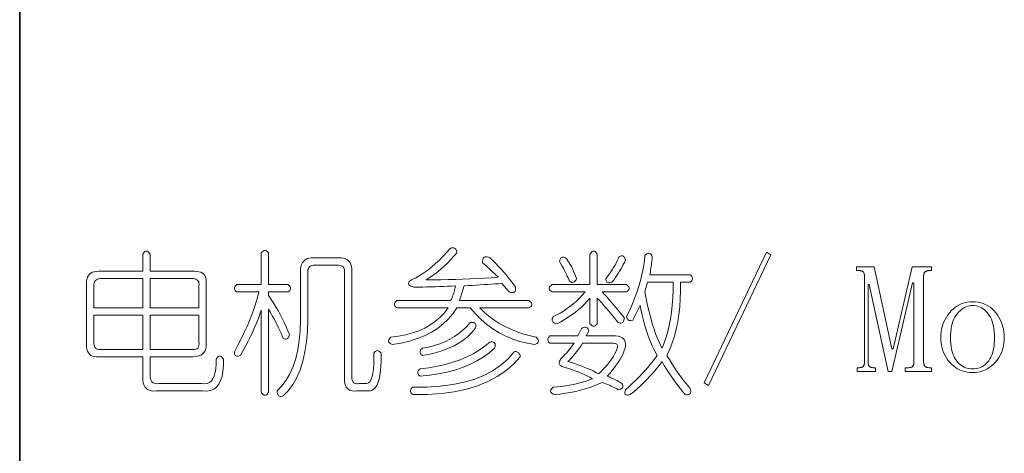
# Model space of a CAD drawing. Extents: x 1 to 297, y 1 to 210.
# Tile 14 of 171: x 1 to 33, y 57 to 71. Entities that reach past the tile are written whole.
import ezdxf

# ---------------------------------------------------------------- set-up
doc = ezdxf.new("R2010")
doc.units = 0

msp = doc.modelspace()

# ---------------------------------------------------------------- linework, layer by layer
at = {"color": 7, "lineweight": 35}
msp.add_line((0.623, 209.532), (0.623, 1.354), dxfattribs=at)
at = {"color": 7, "lineweight": 13}
for points in [[(14.728, 63.514), (14.766, 63.52), (14.8, 63.521), (14.83, 63.517), (14.856, 63.508), (14.878, 63.494), (14.896, 63.476), (14.91, 63.453), (14.92, 63.425), (14.926, 63.392), (14.928, 63.354), (14.825, 63.237), (14.722, 63.127), (14.62, 63.023), (14.519, 62.925), (14.418, 62.834), (14.319, 62.749), (14.22, 62.671), (14.122, 62.599), (14.025, 62.533), (13.928, 62.474), (14.168, 62.475), (14.407, 62.477), (14.645, 62.481), (14.882, 62.487), (15.118, 62.494), (15.354, 62.503), (15.589, 62.513), (15.823, 62.525), (16.056, 62.539), (16.288, 62.554), (16.24, 62.602), (16.191, 62.65), (16.141, 62.698), (16.09, 62.746), (16.038, 62.794), (15.986, 62.842), (15.933, 62.89), (15.879, 62.938), (15.824, 62.986), (15.768, 63.034), (15.771, 63.086), (15.778, 63.13), (15.79, 63.166), (15.807, 63.194), (15.828, 63.214), (15.855, 63.226), (15.886, 63.23), (15.922, 63.226), (15.963, 63.214), (16.008, 63.194), (16.103, 63.105), (16.195, 63.015), (16.285, 62.923), (16.373, 62.829), (16.458, 62.734), (16.541, 62.637), (16.621, 62.539), (16.699, 62.439), (16.775, 62.337), (16.848, 62.234), (16.853, 62.189), (16.853, 62.151), (16.847, 62.119), (16.835, 62.093), (16.818, 62.074), (16.795, 62.061), (16.767, 62.055), (16.733, 62.055), (16.693, 62.061), (16.648, 62.074), (16.408, 62.354), (16.295, 62.346), (16.179, 62.338), (16.061, 62.33), (15.941, 62.322), (15.818, 62.314), (15.693, 62.306), (15.565, 62.298), (15.435, 62.29), (15.303, 62.282), (15.168, 62.274), (15.152, 62.219), (15.136, 62.165), (15.12, 62.113), (15.104, 62.063), (15.088, 62.014), (15.072, 61.967), (15.056, 61.921), (15.04, 61.877), (15.024, 61.835), (15.008, 61.794), (17.288, 61.794), (17.324, 61.77), (17.352, 61.746), (17.372, 61.722), (17.384, 61.698), (17.388, 61.674), (17.384, 61.65), (17.372, 61.626), (17.352, 61.602), (17.324, 61.578), (17.288, 61.554), (15.688, 61.554), (15.829, 61.415), (15.979, 61.285), (16.139, 61.165), (16.309, 61.055), (16.488, 60.954), (16.677, 60.863), (16.875, 60.781), (17.083, 60.709), (17.301, 60.647), (17.528, 60.594), (17.557, 60.563), (17.578, 60.533), (17.592, 60.505), (17.599, 60.479), (17.598, 60.454), (17.591, 60.431), (17.576, 60.409), (17.554, 60.389), (17.525, 60.371), (17.488, 60.354), (17.237, 60.395), (16.994, 60.453), (16.76, 60.529), (16.535, 60.623), (16.318, 60.734), (16.111, 60.863), (15.912, 61.009), (15.722, 61.173), (15.541, 61.355), (15.368, 61.554), (14.928, 61.554), (14.799, 61.362), (14.651, 61.186), (14.485, 61.026), (14.301, 60.882), (14.098, 60.754), (13.877, 60.642), (13.637, 60.546), (13.379, 60.466), (13.103, 60.402), (12.808, 60.354), (12.772, 60.371), (12.743, 60.389), (12.721, 60.409), (12.706, 60.431), (12.698, 60.454), (12.698, 60.479), (12.705, 60.505), (12.719, 60.533), (12.74, 60.563), (12.768, 60.594), (13.017, 60.625), (13.253, 60.671), (13.475, 60.731), (13.683, 60.805), (13.878, 60.894), (14.059, 60.997), (14.227, 61.115), (14.381, 61.247), (14.521, 61.393), (14.648, 61.554), (12.968, 61.554), (12.939, 61.578), (12.917, 61.602), (12.901, 61.626), (12.891, 61.65), (12.888, 61.674), (12.891, 61.698), (12.901, 61.722), (12.917, 61.746), (12.939, 61.77), (12.968, 61.794), (14.728, 61.794), (14.751, 61.842), (14.773, 61.89), (14.793, 61.938), (14.811, 61.986), (14.828, 62.034), (14.843, 62.082), (14.857, 62.13), (14.869, 62.178), (14.879, 62.226), (14.888, 62.274), (14.759, 62.267), (14.629, 62.26), (14.497, 62.254), (14.363, 62.249), (14.228, 62.244), (14.091, 62.241), (13.953, 62.238), (13.813, 62.236), (13.671, 62.235), (13.528, 62.234), (13.47, 62.251), (13.423, 62.269), (13.387, 62.289), (13.362, 62.311), (13.348, 62.334), (13.346, 62.359), (13.355, 62.385), (13.375, 62.413), (13.406, 62.443), (13.448, 62.474), (13.583, 62.542), (13.717, 62.618), (13.849, 62.702), (13.979, 62.794), (14.108, 62.894), (14.235, 63.002), (14.361, 63.118), (14.485, 63.242), (14.607, 63.374)], [(4.888, 63.314), (4.888, 62.754), (6.328, 62.754), (6.411, 62.75), (6.485, 62.738), (6.549, 62.718), (6.603, 62.69), (6.648, 62.654), (6.683, 62.61), (6.709, 62.558), (6.725, 62.498), (6.731, 62.43), (6.728, 62.354), (6.728, 60.354), (6.724, 60.278), (6.711, 60.21), (6.689, 60.15), (6.658, 60.098), (6.618, 60.054), (6.57, 60.018), (6.513, 59.99), (6.447, 59.97), (6.372, 59.958), (6.288, 59.954), (4.888, 59.954), (4.888, 59.354), (4.891, 59.294), (4.899, 59.241), (4.913, 59.195), (4.933, 59.156), (4.958, 59.124), (4.989, 59.1), (5.025, 59.083), (5.067, 59.073), (5.115, 59.07), (5.168, 59.074), (6.568, 59.074), (6.667, 59.068), (6.754, 59.081), (6.83, 59.113), (6.895, 59.164), (6.948, 59.234), (6.991, 59.324), (7.022, 59.433), (7.042, 59.561), (7.051, 59.708), (7.048, 59.874), (7.072, 59.91), (7.096, 59.938), (7.12, 59.958), (7.144, 59.97), (7.168, 59.974), (7.192, 59.97), (7.216, 59.958), (7.24, 59.938), (7.264, 59.91), (7.288, 59.874), (7.289, 59.662), (7.274, 59.474), (7.244, 59.31), (7.199, 59.17), (7.138, 59.054), (7.063, 58.962), (6.972, 58.894), (6.866, 58.85), (6.745, 58.83), (6.608, 58.834), (5.088, 58.834), (5.005, 58.831), (4.93, 58.839), (4.864, 58.857), (4.807, 58.885), (4.758, 58.924), (4.719, 58.973), (4.688, 59.033), (4.666, 59.103), (4.653, 59.183), (4.648, 59.274), (4.648, 59.954), (3.208, 59.954), (3.132, 59.951), (3.064, 59.957), (3.004, 59.973), (2.952, 59.999), (2.908, 60.034), (2.872, 60.079), (2.844, 60.133), (2.824, 60.197), (2.812, 60.271), (2.808, 60.354), (2.808, 62.354), (2.812, 62.43), (2.824, 62.498), (2.844, 62.558), (2.872, 62.61), (2.908, 62.654), (2.952, 62.69), (3.004, 62.718), (3.064, 62.738), (3.132, 62.75), (3.208, 62.754), (4.648, 62.754), (4.648, 63.314), (4.672, 63.35), (4.696, 63.378), (4.72, 63.398), (4.744, 63.41), (4.768, 63.414), (4.792, 63.41), (4.816, 63.398), (4.84, 63.378), (4.864, 63.35)], [(8.768, 63.354), (8.768, 62.314), (9.408, 62.314), (9.437, 62.29), (9.459, 62.266), (9.475, 62.242), (9.485, 62.218), (9.488, 62.194), (9.485, 62.17), (9.475, 62.146), (9.459, 62.122), (9.437, 62.098), (9.408, 62.074), (8.768, 62.074), (8.768, 61.954), (8.854, 61.826), (8.936, 61.698), (9.014, 61.57), (9.088, 61.442), (9.158, 61.314), (9.224, 61.186), (9.286, 61.058), (9.344, 60.93), (9.398, 60.802), (9.448, 60.674), (9.439, 60.637), (9.427, 60.605), (9.413, 60.579), (9.397, 60.559), (9.378, 60.544), (9.357, 60.535), (9.333, 60.531), (9.307, 60.533), (9.279, 60.541), (9.248, 60.554), (9.215, 60.636), (9.178, 60.721), (9.138, 60.809), (9.095, 60.9), (9.048, 60.994), (8.999, 61.092), (8.946, 61.193), (8.89, 61.297), (8.831, 61.404), (8.768, 61.514), (8.768, 58.794), (8.744, 58.758), (8.72, 58.73), (8.696, 58.71), (8.672, 58.698), (8.648, 58.694), (8.624, 58.698), (8.6, 58.71), (8.576, 58.73), (8.552, 58.758), (8.528, 58.794), (8.528, 61.474), (8.485, 61.344), (8.437, 61.21), (8.383, 61.072), (8.323, 60.93), (8.258, 60.784), (8.187, 60.634), (8.111, 60.48), (8.029, 60.322), (7.941, 60.16), (7.848, 59.994), (7.81, 59.981), (7.776, 59.973), (7.746, 59.971), (7.72, 59.975), (7.698, 59.984), (7.68, 59.999), (7.666, 60.019), (7.656, 60.045), (7.65, 60.077), (7.648, 60.114), (7.764, 60.328), (7.872, 60.538), (7.972, 60.744), (8.064, 60.946), (8.148, 61.144), (8.224, 61.338), (8.292, 61.528), (8.352, 61.714), (8.404, 61.896), (8.448, 62.074), (7.728, 62.074), (7.699, 62.098), (7.677, 62.122), (7.661, 62.146), (7.651, 62.17), (7.648, 62.194), (7.651, 62.218), (7.661, 62.242), (7.677, 62.266), (7.699, 62.29), (7.728, 62.314), (8.528, 62.314), (8.528, 63.354), (8.552, 63.383), (8.576, 63.405), (8.6, 63.421), (8.624, 63.431), (8.648, 63.434), (8.672, 63.431), (8.696, 63.421), (8.72, 63.405), (8.744, 63.383)], [(10.248, 63.194), (11.048, 63.194), (11.139, 63.19), (11.219, 63.177), (11.289, 63.155), (11.349, 63.124), (11.398, 63.084), (11.437, 63.036), (11.465, 62.979), (11.483, 62.913), (11.491, 62.838), (11.488, 62.754), (11.488, 59.314), (11.491, 59.261), (11.498, 59.215), (11.51, 59.175), (11.527, 59.141), (11.548, 59.114), (11.575, 59.093), (11.606, 59.079), (11.642, 59.071), (11.683, 59.069), (11.728, 59.074), (11.928, 59.074), (11.989, 59.077), (12.042, 59.101), (12.088, 59.147), (12.127, 59.215), (12.158, 59.304), (12.183, 59.415), (12.2, 59.547), (12.21, 59.701), (12.213, 59.877), (12.208, 60.074), (12.232, 60.103), (12.256, 60.125), (12.28, 60.141), (12.304, 60.151), (12.328, 60.154), (12.352, 60.151), (12.376, 60.141), (12.4, 60.125), (12.424, 60.103), (12.448, 60.074), (12.451, 59.831), (12.443, 59.615), (12.425, 59.425), (12.397, 59.261), (12.358, 59.124), (12.309, 59.013), (12.249, 58.929), (12.179, 58.871), (12.099, 58.839), (12.008, 58.834), (11.648, 58.834), (11.572, 58.831), (11.504, 58.837), (11.444, 58.853), (11.392, 58.879), (11.348, 58.914), (11.312, 58.959), (11.284, 59.013), (11.264, 59.077), (11.252, 59.151), (11.248, 59.234), (11.248, 62.714), (11.253, 62.76), (11.251, 62.801), (11.243, 62.837), (11.229, 62.868), (11.208, 62.894), (11.181, 62.916), (11.147, 62.933), (11.107, 62.945), (11.061, 62.952), (11.008, 62.954), (10.288, 62.954), (10.243, 62.952), (10.202, 62.945), (10.166, 62.933), (10.135, 62.916), (10.108, 62.894), (10.087, 62.868), (10.07, 62.837), (10.058, 62.801), (10.051, 62.76), (10.048, 62.714), (10.048, 61.594), (10.055, 61.183), (10.042, 60.799), (10.01, 60.441), (9.959, 60.109), (9.888, 59.804), (9.799, 59.525), (9.69, 59.273), (9.562, 59.047), (9.415, 58.847), (9.248, 58.674), (9.21, 58.661), (9.176, 58.655), (9.146, 58.655), (9.12, 58.661), (9.098, 58.674), (9.08, 58.693), (9.066, 58.719), (9.056, 58.751), (9.05, 58.789), (9.048, 58.834), (9.207, 58.998), (9.347, 59.186), (9.469, 59.398), (9.573, 59.634), (9.658, 59.894), (9.725, 60.178), (9.773, 60.486), (9.803, 60.818), (9.815, 61.174), (9.808, 61.554), (9.808, 62.754), (9.813, 62.838), (9.826, 62.913), (9.848, 62.979), (9.879, 63.036), (9.918, 63.084), (9.967, 63.124), (10.024, 63.155), (10.09, 63.177), (10.165, 63.19)], [(19.288, 61.034), (19.288, 61.874), (19.198, 61.772), (19.104, 61.674), (19.006, 61.58), (18.904, 61.49), (18.798, 61.404), (18.688, 61.322), (18.574, 61.244), (18.456, 61.17), (18.334, 61.1), (18.208, 61.034), (18.164, 61.044), (18.127, 61.057), (18.097, 61.073), (18.074, 61.092), (18.058, 61.114), (18.05, 61.14), (18.049, 61.169), (18.055, 61.201), (18.068, 61.236), (18.088, 61.274), (18.199, 61.325), (18.309, 61.383), (18.417, 61.447), (18.523, 61.517), (18.628, 61.594), (18.731, 61.677), (18.833, 61.767), (18.933, 61.863), (19.031, 61.965), (19.128, 62.074), (18.048, 62.074), (18.012, 62.098), (17.984, 62.122), (17.964, 62.146), (17.952, 62.17), (17.948, 62.194), (17.952, 62.218), (17.964, 62.242), (17.984, 62.266), (18.012, 62.29), (18.048, 62.314), (19.288, 62.314), (19.288, 63.314), (19.312, 63.35), (19.336, 63.378), (19.36, 63.398), (19.384, 63.41), (19.408, 63.414), (19.432, 63.41), (19.456, 63.398), (19.48, 63.378), (19.504, 63.35), (19.528, 63.314), (19.528, 62.314), (20.488, 62.314), (20.517, 62.29), (20.539, 62.266), (20.555, 62.242), (20.565, 62.218), (20.568, 62.194), (20.565, 62.17), (20.555, 62.146), (20.539, 62.122), (20.517, 62.098), (20.488, 62.074), (19.688, 62.074), (19.767, 61.987), (19.845, 61.9), (19.921, 61.814), (19.995, 61.729), (20.068, 61.644), (20.139, 61.561), (20.209, 61.478), (20.277, 61.396), (20.343, 61.315), (20.408, 61.234), (20.406, 61.189), (20.4, 61.151), (20.39, 61.119), (20.376, 61.093), (20.358, 61.074), (20.336, 61.061), (20.31, 61.055), (20.28, 61.055), (20.246, 61.061), (20.208, 61.074), (20.144, 61.154), (20.079, 61.234), (20.013, 61.314), (19.946, 61.394), (19.878, 61.474), (19.81, 61.554), (19.741, 61.634), (19.671, 61.714), (19.6, 61.794), (19.528, 61.874), (19.528, 61.034), (19.504, 61.005), (19.48, 60.983), (19.456, 60.967), (19.432, 60.957), (19.408, 60.954), (19.384, 60.957), (19.36, 60.967), (19.336, 60.983), (19.312, 61.005)], [(18.288, 63.074), (18.297, 63.111), (18.309, 63.143), (18.323, 63.169), (18.339, 63.189), (18.358, 63.204), (18.379, 63.213), (18.403, 63.217), (18.429, 63.215), (18.457, 63.207), (18.488, 63.194), (18.528, 63.144), (18.567, 63.09), (18.605, 63.032), (18.642, 62.97), (18.678, 62.904), (18.714, 62.834), (18.749, 62.76), (18.783, 62.682), (18.816, 62.6), (18.848, 62.514), (18.831, 62.477), (18.813, 62.447), (18.793, 62.423), (18.771, 62.405), (18.748, 62.394), (18.723, 62.389), (18.697, 62.391), (18.669, 62.399), (18.639, 62.413), (18.608, 62.434), (18.591, 62.484), (18.57, 62.537), (18.546, 62.593), (18.519, 62.652), (18.488, 62.714), (18.455, 62.78), (18.418, 62.849), (18.378, 62.921), (18.335, 62.996)], [(20.248, 63.234), (20.279, 63.247), (20.307, 63.255), (20.333, 63.257), (20.357, 63.253), (20.378, 63.244), (20.397, 63.229), (20.413, 63.209), (20.427, 63.183), (20.439, 63.151), (20.448, 63.114), (20.415, 63.042), (20.379, 62.97), (20.341, 62.898), (20.301, 62.826), (20.258, 62.754), (20.213, 62.682), (20.165, 62.61), (20.115, 62.538), (20.063, 62.466), (20.008, 62.394), (19.97, 62.381), (19.936, 62.373), (19.906, 62.371), (19.88, 62.375), (19.858, 62.384), (19.84, 62.399), (19.826, 62.419), (19.816, 62.445), (19.81, 62.477), (19.808, 62.514), (19.863, 62.586), (19.915, 62.658), (19.965, 62.73), (20.013, 62.802), (20.058, 62.874), (20.101, 62.946), (20.141, 63.018), (20.179, 63.09), (20.215, 63.162)], [(21.328, 63.234), (21.32, 63.163), (21.312, 63.095), (21.304, 63.029), (21.296, 62.965), (21.288, 62.904), (21.28, 62.845), (21.272, 62.789), (21.264, 62.735), (21.256, 62.683), (21.248, 62.634), (22.568, 62.634), (22.597, 62.61), (22.619, 62.586), (22.635, 62.562), (22.645, 62.538), (22.648, 62.514), (22.645, 62.49), (22.635, 62.466), (22.619, 62.442), (22.597, 62.418), (22.568, 62.394), (22.248, 62.394), (22.251, 62.118), (22.243, 61.85), (22.225, 61.59), (22.197, 61.338), (22.158, 61.094), (22.109, 60.858), (22.049, 60.63), (21.979, 60.41), (21.899, 60.198), (21.808, 59.994), (21.888, 59.861), (21.967, 59.733), (22.045, 59.611), (22.122, 59.495), (22.198, 59.384), (22.274, 59.279), (22.349, 59.179), (22.423, 59.085), (22.496, 58.997), (22.568, 58.914), (22.581, 58.869), (22.587, 58.829), (22.587, 58.795), (22.581, 58.767), (22.568, 58.744), (22.549, 58.727), (22.523, 58.715), (22.491, 58.709), (22.453, 58.709), (22.408, 58.714), (22.329, 58.804), (22.25, 58.898), (22.172, 58.996), (22.095, 59.098), (22.018, 59.204), (21.943, 59.314), (21.868, 59.428), (21.794, 59.546), (21.721, 59.668), (21.648, 59.794), (21.551, 59.668), (21.453, 59.546), (21.353, 59.428), (21.251, 59.314), (21.148, 59.204), (21.043, 59.098), (20.937, 58.996), (20.829, 58.898), (20.719, 58.804), (20.608, 58.714), (20.563, 58.701), (20.525, 58.695), (20.493, 58.695), (20.467, 58.701), (20.448, 58.714), (20.435, 58.733), (20.429, 58.759), (20.429, 58.791), (20.435, 58.829), (20.448, 58.874), (20.567, 58.979), (20.682, 59.085), (20.794, 59.193), (20.903, 59.303), (21.008, 59.414), (21.111, 59.527), (21.21, 59.641), (21.306, 59.757), (21.399, 59.875), (21.488, 59.994), (21.411, 60.14), (21.338, 60.29), (21.27, 60.444), (21.207, 60.602), (21.148, 60.764), (21.095, 60.93), (21.046, 61.1), (21.002, 61.274), (20.963, 61.452), (20.928, 61.634), (20.688, 61.154), (20.657, 61.141), (20.629, 61.133), (20.603, 61.131), (20.579, 61.135), (20.558, 61.144), (20.539, 61.159), (20.523, 61.179), (20.509, 61.205), (20.497, 61.237), (20.488, 61.274), (20.588, 61.481), (20.679, 61.687), (20.761, 61.891), (20.834, 62.093), (20.898, 62.294), (20.954, 62.493), (21.001, 62.691), (21.039, 62.887), (21.068, 63.081), (21.088, 63.274), (21.119, 63.303), (21.149, 63.324), (21.177, 63.338), (21.203, 63.345), (21.228, 63.344), (21.251, 63.337), (21.273, 63.322), (21.293, 63.3), (21.311, 63.271)], [(23.168, 59.014), (23.028, 59.094), (25.068, 63.374), (25.208, 63.294)], [(30.208, 59.754), (30.209, 59.739), (30.21, 59.724), (30.213, 59.71), (30.216, 59.697), (30.221, 59.684), (30.226, 59.673), (30.233, 59.662), (30.24, 59.652), (30.249, 59.643), (30.258, 59.634), (30.269, 59.627), (30.279, 59.62), (30.291, 59.614), (30.303, 59.609), (30.316, 59.604), (30.329, 59.601), (30.343, 59.598), (30.357, 59.596), (30.373, 59.595), (30.388, 59.594), (30.468, 59.594), (30.468, 59.474), (29.608, 59.474), (29.608, 59.594), (29.708, 59.594), (29.728, 59.595), (29.746, 59.596), (29.763, 59.598), (29.779, 59.601), (29.793, 59.604), (29.807, 59.609), (29.819, 59.614), (29.83, 59.62), (29.84, 59.627), (29.848, 59.634), (29.856, 59.643), (29.863, 59.652), (29.869, 59.662), (29.874, 59.673), (29.878, 59.684), (29.882, 59.697), (29.885, 59.71), (29.887, 59.724), (29.888, 59.739), (29.888, 59.754), (29.888, 62.374), (29.848, 62.374), (29.168, 59.474), (29.048, 59.474), (28.428, 62.314), (28.388, 62.314), (28.388, 59.754), (28.389, 59.739), (28.39, 59.724), (28.393, 59.71), (28.396, 59.697), (28.401, 59.684), (28.406, 59.673), (28.413, 59.662), (28.42, 59.652), (28.429, 59.643), (28.438, 59.634), (28.449, 59.627), (28.459, 59.62), (28.471, 59.614), (28.483, 59.609), (28.496, 59.604), (28.509, 59.601), (28.523, 59.598), (28.537, 59.596), (28.553, 59.595), (28.568, 59.594), (28.628, 59.594), (28.628, 59.474), (28.028, 59.474), (28.028, 59.594), (28.088, 59.594), (28.108, 59.595), (28.126, 59.596), (28.143, 59.598), (28.159, 59.601), (28.173, 59.604), (28.187, 59.609), (28.199, 59.614), (28.21, 59.62), (28.22, 59.627), (28.228, 59.634), (28.236, 59.643), (28.243, 59.652), (28.249, 59.662), (28.254, 59.673), (28.258, 59.684), (28.262, 59.697), (28.265, 59.71), (28.267, 59.724), (28.268, 59.739), (28.268, 59.754), (28.268, 62.614), (28.268, 62.63), (28.267, 62.645), (28.265, 62.659), (28.262, 62.672), (28.258, 62.684), (28.254, 62.696), (28.249, 62.707), (28.243, 62.717), (28.236, 62.726), (28.228, 62.734), (28.22, 62.742), (28.21, 62.749), (28.199, 62.755), (28.187, 62.76), (28.173, 62.764), (28.159, 62.768), (28.143, 62.771), (28.126, 62.773), (28.108, 62.774), (28.088, 62.774), (28.008, 62.774), (28.008, 62.894), (28.588, 62.894), (29.168, 60.214), (29.208, 60.214), (29.828, 62.894), (30.468, 62.894), (30.468, 62.774), (30.388, 62.774), (30.373, 62.774), (30.357, 62.773), (30.343, 62.771), (30.329, 62.768), (30.316, 62.764), (30.303, 62.76), (30.291, 62.755), (30.279, 62.749), (30.269, 62.742), (30.258, 62.734), (30.249, 62.726), (30.24, 62.717), (30.233, 62.707), (30.226, 62.696), (30.221, 62.684), (30.216, 62.672), (30.213, 62.659), (30.21, 62.645), (30.209, 62.63), (30.208, 62.614)], [(4.648, 62.514), (3.288, 62.514), (3.243, 62.512), (3.202, 62.505), (3.166, 62.493), (3.135, 62.476), (3.108, 62.454), (3.087, 62.428), (3.07, 62.397), (3.058, 62.361), (3.051, 62.32), (3.048, 62.274), (3.048, 61.554), (4.648, 61.554)], [(6.248, 62.514), (4.888, 62.514), (4.888, 61.554), (6.488, 61.554), (6.488, 62.274), (6.493, 62.32), (6.491, 62.361), (6.483, 62.397), (6.469, 62.428), (6.448, 62.454), (6.421, 62.476), (6.387, 62.493), (6.347, 62.505), (6.301, 62.512)], [(22.008, 62.394), (21.168, 62.394), (21.088, 62.074), (21.13, 61.847), (21.175, 61.629), (21.223, 61.421), (21.274, 61.223), (21.328, 61.034), (21.386, 60.855), (21.447, 60.685), (21.511, 60.525), (21.578, 60.375), (21.648, 60.234), (21.717, 60.407), (21.778, 60.589), (21.832, 60.781), (21.879, 60.983), (21.918, 61.194), (21.951, 61.415), (21.976, 61.645), (21.994, 61.885), (22.005, 62.135)], [(32.848, 60.594), (32.845, 60.496), (32.836, 60.401), (32.821, 60.31), (32.8, 60.221), (32.773, 60.137), (32.74, 60.055), (32.701, 59.978), (32.656, 59.903), (32.605, 59.832), (32.548, 59.764), (32.487, 59.702), (32.423, 59.645), (32.356, 59.596), (32.286, 59.553), (32.213, 59.517), (32.138, 59.487), (32.06, 59.464), (31.979, 59.447), (31.895, 59.438), (31.808, 59.434), (31.718, 59.438), (31.631, 59.448), (31.548, 59.465), (31.467, 59.489), (31.391, 59.519), (31.317, 59.557), (31.248, 59.601), (31.181, 59.652), (31.118, 59.71), (31.058, 59.774), (31.003, 59.844), (30.954, 59.916), (30.91, 59.991), (30.873, 60.069), (30.841, 60.149), (30.815, 60.233), (30.794, 60.319), (30.78, 60.408), (30.771, 60.5), (30.768, 60.594), (30.771, 60.681), (30.78, 60.767), (30.794, 60.851), (30.815, 60.933), (30.841, 61.014), (30.873, 61.093), (30.91, 61.171), (30.954, 61.247), (31.003, 61.321), (31.058, 61.394), (31.118, 61.463), (31.181, 61.524), (31.248, 61.578), (31.317, 61.625), (31.391, 61.664), (31.467, 61.697), (31.548, 61.722), (31.631, 61.74), (31.718, 61.751), (31.808, 61.754), (31.902, 61.751), (31.992, 61.74), (32.078, 61.722), (32.16, 61.697), (32.238, 61.664), (32.312, 61.625), (32.382, 61.578), (32.448, 61.524), (32.51, 61.463), (32.568, 61.394), (32.621, 61.321), (32.669, 61.247), (32.711, 61.171), (32.747, 61.093), (32.778, 61.014), (32.803, 60.933), (32.823, 60.851), (32.837, 60.767), (32.845, 60.681)], [(31.088, 60.574), (31.09, 60.473), (31.097, 60.377), (31.107, 60.287), (31.122, 60.201), (31.141, 60.122), (31.164, 60.047), (31.191, 59.979), (31.223, 59.915), (31.258, 59.857), (31.298, 59.804), (31.341, 59.757), (31.386, 59.714), (31.432, 59.677), (31.481, 59.644), (31.531, 59.617), (31.583, 59.594), (31.636, 59.577), (31.692, 59.564), (31.749, 59.557), (31.808, 59.554), (31.875, 59.557), (31.938, 59.565), (31.999, 59.579), (32.056, 59.597), (32.111, 59.622), (32.162, 59.651), (32.211, 59.687), (32.256, 59.727), (32.299, 59.773), (32.338, 59.824), (32.374, 59.88), (32.407, 59.941), (32.435, 60.005), (32.46, 60.074), (32.481, 60.147), (32.498, 60.224), (32.511, 60.305), (32.521, 60.391), (32.526, 60.48), (32.528, 60.574), (32.526, 60.676), (32.52, 60.772), (32.509, 60.864), (32.495, 60.95), (32.476, 61.032), (32.453, 61.108), (32.425, 61.18), (32.394, 61.246), (32.358, 61.308), (32.318, 61.364), (32.275, 61.416), (32.231, 61.461), (32.184, 61.502), (32.136, 61.537), (32.086, 61.567), (32.034, 61.591), (31.98, 61.61), (31.925, 61.623), (31.867, 61.632), (31.808, 61.634), (31.753, 61.632), (31.699, 61.623), (31.646, 61.61), (31.594, 61.591), (31.543, 61.567), (31.494, 61.537), (31.446, 61.502), (31.399, 61.461), (31.353, 61.416), (31.308, 61.364), (31.266, 61.308), (31.229, 61.246), (31.196, 61.18), (31.167, 61.108), (31.143, 61.032), (31.123, 60.95), (31.108, 60.864), (31.097, 60.772), (31.09, 60.676)], [(4.648, 61.314), (3.048, 61.314), (3.048, 60.434), (3.051, 60.381), (3.058, 60.335), (3.07, 60.295), (3.087, 60.261), (3.108, 60.234), (3.135, 60.213), (3.166, 60.199), (3.202, 60.191), (3.243, 60.189), (3.288, 60.194), (4.648, 60.194)], [(6.488, 61.314), (4.888, 61.314), (4.888, 60.194), (6.248, 60.194), (6.301, 60.189), (6.347, 60.191), (6.387, 60.199), (6.421, 60.213), (6.448, 60.234), (6.469, 60.261), (6.483, 60.295), (6.491, 60.335), (6.493, 60.381), (6.488, 60.434)], [(15.368, 61.074), (15.413, 61.079), (15.451, 61.079), (15.483, 61.073), (15.509, 61.061), (15.528, 61.044), (15.541, 61.021), (15.547, 60.993), (15.547, 60.959), (15.541, 60.919), (15.528, 60.874), (15.417, 60.743), (15.293, 60.621), (15.155, 60.509), (15.003, 60.407), (14.838, 60.314), (14.659, 60.231), (14.467, 60.157), (14.261, 60.093), (14.041, 60.039), (13.808, 59.994), (13.779, 60.018), (13.757, 60.042), (13.741, 60.066), (13.731, 60.09), (13.728, 60.114), (13.731, 60.138), (13.741, 60.162), (13.757, 60.186), (13.779, 60.21), (13.808, 60.234), (14.004, 60.271), (14.191, 60.319), (14.369, 60.377), (14.538, 60.445), (14.698, 60.524), (14.85, 60.613), (14.993, 60.713), (15.127, 60.823), (15.252, 60.943)], [(19.248, 60.794), (19.168, 60.634), (20.128, 60.634), (20.21, 60.622), (20.28, 60.602), (20.338, 60.574), (20.384, 60.538), (20.418, 60.494), (20.44, 60.442), (20.45, 60.382), (20.448, 60.314), (20.434, 60.238), (20.408, 60.154), (20.381, 60.081), (20.347, 60.005), (20.307, 59.927), (20.261, 59.847), (20.208, 59.764), (20.149, 59.679), (20.083, 59.591), (20.011, 59.501), (19.933, 59.409), (19.848, 59.314), (19.911, 59.29), (19.97, 59.266), (20.026, 59.242), (20.079, 59.218), (20.128, 59.194), (20.175, 59.17), (20.218, 59.146), (20.258, 59.122), (20.295, 59.098), (20.328, 59.074), (20.349, 59.043), (20.362, 59.015), (20.368, 58.989), (20.367, 58.965), (20.358, 58.944), (20.343, 58.925), (20.32, 58.909), (20.29, 58.895), (20.253, 58.883), (20.208, 58.874), (20.167, 58.898), (20.123, 58.922), (20.077, 58.946), (20.029, 58.97), (19.978, 58.994), (19.925, 59.018), (19.869, 59.042), (19.811, 59.066), (19.751, 59.09), (19.688, 59.114), (19.557, 59.053), (19.421, 58.996), (19.279, 58.944), (19.131, 58.897), (18.978, 58.854), (18.819, 58.817), (18.655, 58.784), (18.485, 58.756), (18.309, 58.733), (18.128, 58.714), (18.085, 58.731), (18.05, 58.749), (18.024, 58.769), (18.007, 58.791), (17.998, 58.814), (17.999, 58.839), (18.008, 58.865), (18.026, 58.893), (18.053, 58.923), (18.088, 58.954), (18.223, 58.964), (18.357, 58.978), (18.489, 58.996), (18.619, 59.018), (18.748, 59.044), (18.875, 59.074), (19.001, 59.108), (19.125, 59.146), (19.247, 59.188), (19.368, 59.234), (19.279, 59.281), (19.187, 59.327), (19.093, 59.371), (18.997, 59.413), (18.898, 59.454), (18.797, 59.493), (18.693, 59.531), (18.587, 59.567), (18.479, 59.601), (18.368, 59.634), (18.339, 59.651), (18.315, 59.669), (18.297, 59.689), (18.285, 59.711), (18.278, 59.734), (18.277, 59.759), (18.281, 59.785), (18.291, 59.813), (18.307, 59.843), (18.328, 59.874), (18.376, 59.923), (18.423, 59.972), (18.469, 60.022), (18.514, 60.073), (18.558, 60.124), (18.602, 60.177), (18.645, 60.23), (18.687, 60.284), (18.728, 60.339), (18.768, 60.394), (17.968, 60.394), (17.947, 60.418), (17.93, 60.442), (17.918, 60.466), (17.911, 60.49), (17.908, 60.514), (17.911, 60.538), (17.918, 60.562), (17.93, 60.586), (17.947, 60.61), (17.968, 60.634), (18.888, 60.634), (19.008, 60.874), (19.047, 60.895), (19.082, 60.909), (19.114, 60.917), (19.143, 60.919), (19.168, 60.914), (19.191, 60.903), (19.21, 60.885), (19.226, 60.861), (19.239, 60.831)], [(16.008, 60.434), (16.053, 60.439), (16.091, 60.439), (16.123, 60.433), (16.149, 60.421), (16.168, 60.404), (16.181, 60.381), (16.187, 60.353), (16.187, 60.319), (16.181, 60.279), (16.168, 60.234), (15.985, 60.081), (15.789, 59.941), (15.579, 59.815), (15.355, 59.703), (15.118, 59.604), (14.867, 59.519), (14.603, 59.447), (14.325, 59.389), (14.033, 59.345), (13.728, 59.314), (13.699, 59.338), (13.677, 59.362), (13.661, 59.386), (13.651, 59.41), (13.648, 59.434), (13.651, 59.458), (13.661, 59.482), (13.677, 59.506), (13.699, 59.53), (13.728, 59.554), (14.017, 59.592), (14.293, 59.641), (14.555, 59.701), (14.803, 59.772), (15.038, 59.854), (15.259, 59.948), (15.467, 60.053), (15.661, 60.169), (15.841, 60.296)], [(20.048, 60.394), (19.048, 60.394), (19, 60.323), (18.952, 60.255), (18.904, 60.189), (18.856, 60.125), (18.808, 60.064), (18.76, 60.005), (18.712, 59.949), (18.664, 59.895), (18.616, 59.843), (18.568, 59.794), (18.679, 59.761), (18.787, 59.727), (18.893, 59.691), (18.997, 59.653), (19.098, 59.614), (19.197, 59.573), (19.293, 59.531), (19.387, 59.487), (19.479, 59.441), (19.568, 59.394), (19.653, 59.474), (19.733, 59.554), (19.807, 59.634), (19.875, 59.714), (19.938, 59.794), (19.995, 59.874), (20.047, 59.954), (20.093, 60.034), (20.133, 60.114), (20.168, 60.194), (20.181, 60.232), (20.189, 60.266), (20.191, 60.296), (20.187, 60.322), (20.178, 60.344), (20.163, 60.362), (20.143, 60.376), (20.117, 60.386), (20.085, 60.392)], [(16.808, 60.114), (16.839, 60.12), (16.867, 60.121), (16.893, 60.117), (16.917, 60.108), (16.938, 60.094), (16.957, 60.076), (16.973, 60.053), (16.987, 60.025), (16.999, 59.992), (17.008, 59.954), (16.786, 59.711), (16.535, 59.495), (16.255, 59.305), (15.946, 59.141), (15.608, 59.004), (15.242, 58.893), (14.847, 58.809), (14.423, 58.751), (13.97, 58.719), (13.488, 58.714), (13.459, 58.738), (13.437, 58.762), (13.421, 58.786), (13.411, 58.81), (13.408, 58.834), (13.411, 58.858), (13.421, 58.882), (13.437, 58.906), (13.459, 58.93), (13.488, 58.954), (13.953, 58.959), (14.389, 58.988), (14.795, 59.042), (15.171, 59.121), (15.518, 59.224), (15.835, 59.353), (16.123, 59.506), (16.381, 59.684), (16.609, 59.887)]]:
    msp.add_lwpolyline(points, close=True, dxfattribs=at)

doc.saveas('drawing.dxf')
